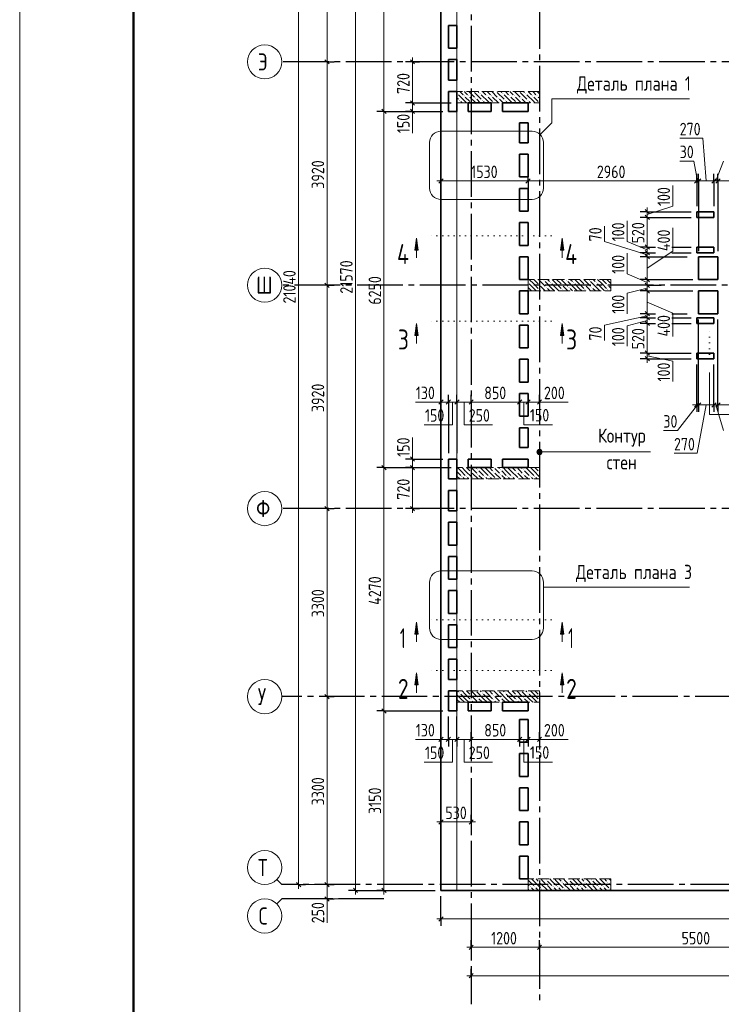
# Model space of a CAD drawing. Header units: millimetres. Extents: x 0 to 31317, y 0 to 42000.
# Tile 2 of 12: x 0 to 12314, y 15930 to 33210. Entities that reach past the tile are written whole.
import ezdxf

# ---------------------------------------------------------------- set-up
doc = ezdxf.new("R2010")
doc.units = ezdxf.units.MM
for name, pattern in [('______2', [270, 200, -70]), ('______5', [1100, 800, -100, 100, -100]), ('______9', [100, 0, -100])]:
    doc.linetypes.add(name, pattern=pattern)
for name, color, linetype, lineweight in [('Standard', 7, 'Continuous', 25), ('ЖБ Пилон', 180, 'Continuous', 25), ('Оси', 40, '______5', 18), ('Примечания', 7, 'Continuous', 25), ('Размерная выноска', 7, 'Continuous', 13), ('Сечения символ', 7, 'Continuous', 25)]:
    doc.layers.add(name, color=color, linetype=linetype, lineweight=lineweight)
doc.layers.add('ЖБ Перекрытие верхний уровень', color=7, linetype='Continuous', lineweight=25, true_color=0xe0e0ff)
doc.styles.add('GOST 2.304-81', font='txt')
doc.styles.add('ISOCPEUR', font='txt')

msp = doc.modelspace()

# ---------------------------------------------------------------- hatches: boundary and pattern name
at = {"layer": 'ЖБ Пилон', "linetype": 'Continuous', "lineweight": 18, "transparency": 33554687}
for points in [[(7674, 31913), (7681, 31920), (7687, 31913), (7681, 31907)], [(7714, 31793), (7721, 31800), (7727, 31793), (7721, 31787)], [(7794, 31873), (7801, 31880), (7807, 31873), (7801, 31867)], [(7874, 31873), (7881, 31880), (7887, 31873), (7881, 31867)], [(7964, 31950), (7961, 31947), (7958, 31950)], [(7994, 31833), (8001, 31840), (8007, 31833), (8001, 31827)], [(8074, 31913), (8081, 31920), (8087, 31913), (8081, 31907)], [(8114, 31793), (8121, 31800), (8127, 31793), (8121, 31787)], [(8194, 31873), (8201, 31880), (8207, 31873), (8201, 31867)], [(8274, 31873), (8281, 31880), (8287, 31873), (8281, 31867)], [(8364, 31950), (8361, 31947), (8358, 31950)], [(8394, 31833), (8401, 31840), (8407, 31833), (8401, 31827)], [(8474, 31913), (8481, 31920), (8487, 31913), (8481, 31907)], [(8514, 31793), (8521, 31800), (8527, 31793), (8521, 31787)], [(8594, 31873), (8601, 31880), (8607, 31873), (8601, 31867)], [(8674, 31873), (8681, 31880), (8687, 31873), (8681, 31867)], [(8764, 31950), (8761, 31947), (8758, 31950)], [(8794, 31833), (8801, 31840), (8807, 31833), (8801, 31827)], [(8874, 31913), (8881, 31920), (8887, 31913), (8881, 31907)], [(8914, 31793), (8921, 31800), (8927, 31793), (8921, 31787)], [(8994, 31873), (9001, 31880), (9007, 31873), (9001, 31867)], [(9074, 31873), (9081, 31880), (9087, 31873), (9081, 31867)], [(7914, 31753), (7921, 31760), (7927, 31753), (7924, 31750), (7918, 31750)], [(8314, 31753), (8321, 31760), (8327, 31753), (8324, 31750), (8318, 31750)], [(8714, 31753), (8721, 31760), (8727, 31753), (8724, 31750), (8718, 31750)], [(9114, 31753), (9121, 31760), (9124, 31757), (9124, 31750), (9118, 31750)], [(8924, 28597), (8927, 28593), (8924, 28590)], [(9114, 28553), (9121, 28560), (9127, 28553), (9121, 28547)], [(9194, 28633), (9201, 28640), (9207, 28633), (9201, 28627)], [(9234, 28513), (9241, 28520), (9247, 28513), (9241, 28507)], [(9314, 28593), (9321, 28600), (9327, 28593), (9321, 28587)], [(9514, 28553), (9521, 28560), (9527, 28553), (9521, 28547)], [(9594, 28633), (9601, 28640), (9607, 28633), (9601, 28627)], [(9634, 28513), (9641, 28520), (9647, 28513), (9641, 28507)], [(9714, 28593), (9721, 28600), (9727, 28593), (9721, 28587)], [(9914, 28553), (9921, 28560), (9927, 28553), (9921, 28547)], [(9994, 28633), (10001, 28640), (10007, 28633), (10001, 28627)], [(10034, 28513), (10041, 28520), (10047, 28513), (10041, 28507)], [(10114, 28593), (10121, 28600), (10127, 28593), (10121, 28587)], [(10314, 28553), (10321, 28560), (10327, 28553), (10321, 28547)], [(9114, 28473), (9121, 28480), (9127, 28473), (9121, 28467)], [(9514, 28473), (9521, 28480), (9527, 28473), (9521, 28467)], [(9914, 28473), (9921, 28480), (9927, 28473), (9921, 28467)], [(10314, 28473), (10321, 28480), (10327, 28473), (10321, 28467)], [(7914, 25273), (7921, 25280), (7927, 25273), (7921, 25267)], [(7924, 25350), (7921, 25347), (7918, 25350)], [(8034, 25313), (8041, 25320), (8047, 25313), (8041, 25307)], [(8034, 25233), (8041, 25240), (8047, 25233), (8041, 25227)], [(8314, 25273), (8321, 25280), (8327, 25273), (8321, 25267)], [(8324, 25350), (8321, 25347), (8318, 25350)], [(8434, 25313), (8441, 25320), (8447, 25313), (8441, 25307)], [(8434, 25233), (8441, 25240), (8447, 25233), (8441, 25227)], [(8714, 25273), (8721, 25280), (8727, 25273), (8721, 25267)], [(8724, 25350), (8721, 25347), (8718, 25350)], [(8834, 25313), (8841, 25320), (8847, 25313), (8841, 25307)], [(8834, 25233), (8841, 25240), (8847, 25233), (8841, 25227)], [(9114, 25273), (9121, 25280), (9124, 25277), (9124, 25270), (9121, 25267)], [(9124, 25350), (9121, 25347), (9118, 25350), (9124, 25350)], [(7754, 25193), (7761, 25200), (7767, 25193), (7761, 25187)], [(7834, 25193), (7841, 25200), (7847, 25193), (7841, 25187)], [(7954, 25153), (7961, 25160), (7967, 25153), (7964, 25150), (7958, 25150)], [(8154, 25193), (8161, 25200), (8167, 25193), (8161, 25187)], [(8234, 25193), (8241, 25200), (8247, 25193), (8241, 25187)], [(8354, 25153), (8361, 25160), (8367, 25153), (8364, 25150), (8358, 25150)], [(8554, 25193), (8561, 25200), (8567, 25193), (8561, 25187)], [(8634, 25193), (8641, 25200), (8647, 25193), (8641, 25187)], [(8754, 25153), (8761, 25160), (8767, 25153), (8764, 25150), (8758, 25150)], [(8954, 25193), (8961, 25200), (8967, 25193), (8961, 25187)], [(9034, 25193), (9041, 25200), (9047, 25193), (9041, 25187)], [(8004, 21430), (8001, 21427), (7998, 21430)], [(8404, 21430), (8401, 21427), (8398, 21430)], [(8804, 21430), (8801, 21427), (8798, 21430)], [(7714, 21393), (7721, 21400), (7727, 21393), (7721, 21387)], [(7914, 21353), (7921, 21360), (7927, 21353), (7921, 21347)], [(7914, 21273), (7921, 21280), (7927, 21273), (7921, 21267)], [(8034, 21313), (8041, 21320), (8047, 21313), (8041, 21307)], [(8114, 21393), (8121, 21400), (8127, 21393), (8121, 21387)], [(8314, 21353), (8321, 21360), (8327, 21353), (8321, 21347)], [(8314, 21273), (8321, 21280), (8327, 21273), (8321, 21267)], [(8434, 21313), (8441, 21320), (8447, 21313), (8441, 21307)], [(8514, 21393), (8521, 21400), (8527, 21393), (8521, 21387)], [(8714, 21353), (8721, 21360), (8727, 21353), (8721, 21347)], [(8714, 21273), (8721, 21280), (8727, 21273), (8721, 21267)], [(8834, 21313), (8841, 21320), (8847, 21313), (8841, 21307)], [(8914, 21393), (8921, 21400), (8927, 21393), (8921, 21387)], [(9114, 21353), (9121, 21360), (9124, 21357), (9124, 21350), (9121, 21347)], [(9114, 21273), (9121, 21280), (9124, 21277), (9124, 21270), (9121, 21267)], [(8034, 21233), (8041, 21240), (8047, 21233), (8044, 21230), (8038, 21230)], [(8434, 21233), (8441, 21240), (8447, 21233), (8444, 21230), (8438, 21230)], [(8834, 21233), (8841, 21240), (8847, 21233), (8844, 21230), (8838, 21230)], [(8954, 17993), (8961, 18000), (8967, 17993), (8961, 17987)], [(9034, 17993), (9041, 18000), (9047, 17993), (9041, 17987)], [(9114, 18073), (9121, 18080), (9127, 18073), (9121, 18067)], [(9234, 18113), (9241, 18120), (9247, 18113), (9241, 18107)], [(9234, 18033), (9241, 18040), (9247, 18033), (9241, 18027)], [(9354, 17993), (9361, 18000), (9367, 17993), (9361, 17987)], [(9434, 17993), (9441, 18000), (9447, 17993), (9441, 17987)], [(9514, 18073), (9521, 18080), (9527, 18073), (9521, 18067)], [(9634, 18113), (9641, 18120), (9647, 18113), (9641, 18107)], [(9634, 18033), (9641, 18040), (9647, 18033), (9641, 18027)], [(9754, 17993), (9761, 18000), (9767, 17993), (9761, 17987)], [(9834, 17993), (9841, 18000), (9847, 17993), (9841, 17987)], [(9914, 18073), (9921, 18080), (9927, 18073), (9921, 18067)], [(10034, 18113), (10041, 18120), (10047, 18113), (10041, 18107)], [(10034, 18033), (10041, 18040), (10047, 18033), (10041, 18027)], [(10154, 17993), (10161, 18000), (10167, 17993), (10161, 17987)], [(10234, 17993), (10241, 18000), (10247, 17993), (10241, 17987)], [(10314, 18073), (10321, 18080), (10327, 18073), (10321, 18067)], [(9154, 17953), (9161, 17960), (9167, 17953), (9161, 17947)], [(9554, 17953), (9561, 17960), (9567, 17953), (9561, 17947)], [(9954, 17953), (9961, 17960), (9967, 17953), (9961, 17947)], [(10354, 17953), (10361, 17960), (10367, 17953), (10361, 17947)]]:
    msp.add_hatch(color=7, dxfattribs=at).paths.add_polyline_path(points, flags=16)
at = {"layer": 'Примечания', "linetype": 'Continuous', "lineweight": 13, "transparency": 33554687}
for points in [[(9085, 25601), (9085, 25646), (9079, 25623)], [(9102, 25585), (9102, 25662), (9085, 25646)], [(9102, 25585), (9085, 25646), (9085, 25601)], [(9124, 25578), (9124, 25668), (9102, 25662)], [(9124, 25578), (9102, 25662), (9102, 25585)], [(9146, 25585), (9146, 25662), (9124, 25668)], [(9146, 25585), (9124, 25668), (9124, 25578)], [(9163, 25601), (9163, 25646), (9146, 25662)], [(9163, 25601), (9146, 25662), (9146, 25585)], [(9163, 25646), (9163, 25601), (9169, 25623)]]:
    msp.add_hatch(color=7, dxfattribs=at).paths.add_polyline_path(points)
at = {"layer": 'Сечения символ', "linetype": 'Continuous', "lineweight": 13, "transparency": 33554687}
for points in [[(6933, 29167), (6963, 29377), (6993, 29167)], [(9490, 29167), (9520, 29377), (9550, 29167)], [(6933, 27667), (6963, 27877), (6993, 27667)], [(9490, 27667), (9520, 27877), (9550, 27667)], [(6933, 22426), (6963, 22636), (6993, 22426)], [(9490, 22426), (9520, 22636), (9550, 22426)], [(6933, 21536), (6963, 21746), (6993, 21536)], [(9490, 21536), (9520, 21746), (9550, 21536)]]:
    msp.add_hatch(color=7, dxfattribs=at).paths.add_polyline_path(points, flags=16)

# ---------------------------------------------------------------- linework, layer by layer
at = {"layer": 'Standard', "color": 7, "linetype": 'Continuous', "lineweight": 13, "transparency": 33554687}
for p, q in [((6394, 36020), (6394, 31600)), ((5394, 35770), (5394, 32470)), ((6894, 32470), (6894, 32545)), ((5394, 32470), (5394, 28550)), ((6894, 31750), (6894, 31600)), ((6394, 31600), (6394, 25350)), ((6894, 31600), (6894, 31525)), ((11991, 31130), (11584, 31130)), ((12049, 30380), (11991, 31130)), ((11834, 30730), (11584, 30730)), ((11899, 30380), (11834, 30730)), ((12219, 30380), (12354, 30730)), ((7394, 30380), (7319, 30380)), ((8924, 30380), (7394, 30380)), ((11884, 30380), (8924, 30380)), ((11464, 29940), (11464, 30300)), ((11914, 30380), (11884, 30380)), ((12184, 30380), (11914, 30380)), ((12254, 30380), (12184, 30380)), ((14624, 30380), (12254, 30380)), ((11014, 29790), (11464, 29940)), ((11014, 29840), (11014, 29915)), ((11014, 29840), (11014, 29740)), ((10264, 29320), (10264, 29586)), ((10664, 29320), (10664, 29680)), ((11464, 29150), (11464, 29557)), ((11014, 29085), (10264, 29320)), ((11014, 29170), (10664, 29320)), ((10664, 28750), (10664, 29110)), ((11014, 28850), (11464, 29150)), ((11014, 29120), (11014, 29050)), ((11014, 28600), (10664, 28750)), ((5394, 28550), (5394, 24630)), ((11014, 28550), (11014, 28450)), ((11014, 28500), (10664, 28410)), ((10664, 28410), (10664, 28050)), ((11014, 28450), (11014, 28050)), ((11014, 28250), (11464, 28057)), ((11014, 28015), (10264, 27846)), ((11014, 28050), (11014, 27980)), ((11464, 28057), (11464, 27650)), ((10264, 27846), (10264, 27580)), ((11014, 27930), (10664, 27840)), ((10664, 27840), (10664, 27480)), ((11014, 27980), (11014, 27880)), ((11014, 27360), (11014, 27260)), ((11014, 27310), (11464, 27220)), ((11014, 27260), (11014, 27185)), ((11464, 27220), (11464, 26860)), ((7394, 26500), (7319, 26500)), ((7524, 26500), (7394, 26500)), ((7674, 26500), (7524, 26500)), ((7924, 26500), (7674, 26500)), ((8774, 26500), (7924, 26500)), ((9124, 26500), (9199, 26500)), ((11899, 26450), (11548, 26000)), ((11884, 26450), (11809, 26450)), ((11884, 26450), (11914, 26450)), ((12049, 26450), (11891, 25600)), ((11914, 26450), (12184, 26450)), ((12184, 26450), (12254, 26450)), ((12219, 26450), (12354, 26000)), ((11548, 26000), (11297, 26000)), ((6894, 25500), (6894, 25575)), ((11891, 25600), (11484, 25600)), ((6894, 25350), (6894, 25500)), ((6394, 25350), (6394, 21080)), ((5394, 24630), (5394, 21330)), ((6894, 24630), (6894, 24555)), ((5394, 21330), (5394, 18030)), ((6394, 21080), (6394, 17930)), ((7394, 20580), (7319, 20580)), ((7524, 20580), (7394, 20580)), ((7674, 20580), (7524, 20580)), ((7924, 20580), (7674, 20580)), ((8774, 20580), (7924, 20580)), ((9124, 20580), (9199, 20580)), ((7394, 19130), (7319, 19130)), ((7394, 19130), (7924, 19130)), ((7924, 19130), (7999, 19130)), ((4600, 18030), (4512, 18118)), ((4600, 18030), (5802, 18030)), ((4894, 18030), (4894, 17955)), ((5394, 18030), (5394, 17780)), ((5894, 17930), (5894, 17855)), ((6394, 17930), (6394, 17855)), ((4600, 17780), (4512, 17692)), ((4600, 17780), (5802, 17780)), ((5394, 17780), (5394, 17705)), ((7394, 17430), (7319, 17430)), ((7394, 17430), (22354, 17430)), ((7924, 16930), (7849, 16930)), ((7924, 16930), (9124, 16930)), ((9124, 16930), (14624, 16930)), ((7924, 16430), (7849, 16430)), ((7924, 16430), (26374, 16430))]:
    msp.add_line(p, q, dxfattribs=at)
at = {"layer": 'Standard', "color": 7, "linetype": 'Continuous', "lineweight": 25, "transparency": 33554687}
for p, q in [((5357, 32508), (5432, 32433)), ((6857, 32508), (6932, 32433)), ((6357, 31638), (6432, 31562)), ((6857, 31788), (6932, 31712)), ((6857, 31638), (6932, 31562)), ((7431, 30417), (7357, 30343)), ((8961, 30417), (8886, 30343)), ((11922, 30417), (11846, 30343)), ((11952, 30417), (11877, 30343)), ((12222, 30417), (12146, 30343)), ((12292, 30417), (12217, 30343)), ((10977, 29877), (11051, 29802)), ((10977, 29777), (11051, 29702)), ((10977, 29257), (11051, 29182)), ((10977, 29157), (11051, 29082)), ((10977, 29087), (11051, 29012)), ((10977, 28687), (11051, 28612)), ((5357, 28587), (5432, 28512)), ((10977, 28587), (11051, 28512)), ((10977, 28487), (11051, 28412)), ((10977, 28088), (11051, 28013)), ((10977, 28018), (11051, 27943)), ((10977, 27918), (11051, 27843)), ((10977, 27398), (11051, 27323)), ((10977, 27298), (11051, 27223)), ((7431, 26538), (7357, 26463)), ((7561, 26538), (7486, 26463)), ((7712, 26538), (7636, 26463)), ((7961, 26538), (7886, 26463)), ((8812, 26538), (8736, 26463)), ((8961, 26538), (8886, 26463)), ((9161, 26538), (9086, 26463)), ((11846, 26412), (11922, 26487)), ((11877, 26412), (11952, 26487)), ((12146, 26412), (12222, 26487)), ((12217, 26412), (12292, 26487)), ((6931, 25463), (6857, 25538)), ((6357, 25387), (6432, 25312)), ((6931, 25312), (6857, 25387)), ((5357, 24667), (5432, 24592)), ((6931, 24592), (6857, 24667)), ((5357, 21367), (5432, 21292)), ((6357, 21117), (6432, 21042)), ((7431, 20617), (7357, 20542)), ((7561, 20617), (7486, 20542)), ((7712, 20617), (7636, 20542)), ((7961, 20617), (7886, 20542)), ((8812, 20617), (8736, 20542)), ((8961, 20617), (8886, 20542)), ((9161, 20617), (9086, 20542)), ((7357, 19092), (7431, 19168)), ((7886, 19092), (7961, 19168)), ((4857, 18068), (4932, 17992)), ((5357, 18068), (5432, 17992)), ((5357, 17817), (5432, 17742)), ((5931, 17892), (5857, 17968)), ((6357, 17968), (6432, 17892)), ((7357, 17392), (7431, 17468)), ((7886, 16892), (7961, 16968)), ((9086, 16892), (9161, 16968)), ((7886, 16392), (7961, 16468))]:
    msp.add_line(p, q, dxfattribs=at)
at = {"layer": 'Standard', "color": 251, "linetype": 'Continuous', "lineweight": -3, "true_color": 0x656565, "transparency": 33554687}
for p, q in [((5394, 32470), (5269, 32470)), ((5394, 32470), (5519, 32470)), ((5394, 32470), (5394, 32470)), ((6894, 32470), (6769, 32470)), ((6894, 32470), (7019, 32470)), ((6894, 32470), (6894, 32470)), ((6894, 31750), (6769, 31750)), ((6894, 31750), (7019, 31750)), ((6894, 31750), (7574, 31750)), ((6394, 31600), (6269, 31600)), ((6394, 31600), (6519, 31600)), ((6394, 31600), (7424, 31600)), ((6894, 31600), (6769, 31600)), ((6894, 31600), (7019, 31600)), ((6894, 31600), (7424, 31600)), ((7394, 30380), (7394, 30505)), ((8924, 30380), (8924, 30505)), ((11884, 30380), (11884, 30505)), ((11914, 30380), (11914, 30505)), ((12184, 30380), (12184, 30505)), ((12254, 30380), (12254, 30505)), ((7394, 30380), (7394, 30255)), ((7394, 30380), (7394, 30161)), ((8924, 30380), (8924, 30255)), ((8924, 30380), (8924, 30380)), ((11884, 30380), (11884, 30255)), ((11884, 30380), (11884, 29940)), ((11914, 30380), (11914, 30255)), ((11914, 30380), (11914, 29150)), ((12184, 30380), (12184, 30255)), ((12184, 30380), (12184, 29940)), ((12254, 30380), (12254, 30255)), ((12254, 30380), (12254, 29150)), ((11014, 29840), (10889, 29840)), ((11014, 29740), (10889, 29740)), ((11014, 29840), (11139, 29840)), ((11014, 29740), (11139, 29740)), ((11014, 29220), (10889, 29220)), ((11014, 29220), (11139, 29220)), ((11014, 29120), (10889, 29120)), ((11014, 29050), (10889, 29050)), ((11014, 29120), (11139, 29120)), ((11014, 29050), (11139, 29050)), ((5394, 28550), (5269, 28550)), ((5394, 28550), (5519, 28550)), ((5394, 28550), (5394, 28550)), ((11014, 28650), (10889, 28650)), ((11014, 28550), (10889, 28550)), ((11014, 28650), (11139, 28650)), ((11014, 28550), (11139, 28550)), ((11014, 28450), (10889, 28450)), ((11014, 28450), (11139, 28450)), ((11014, 28050), (10889, 28050)), ((11014, 28050), (11139, 28050)), ((11014, 27980), (10889, 27980)), ((11014, 27880), (10889, 27880)), ((11014, 27980), (11139, 27980)), ((11014, 27880), (11139, 27880)), ((11014, 27360), (10889, 27360)), ((11014, 27360), (11139, 27360)), ((11014, 27260), (10889, 27260)), ((11014, 27260), (11139, 27260)), ((7394, 26500), (7394, 26625)), ((7524, 26500), (7524, 26625)), ((7674, 26500), (7674, 26625)), ((7924, 26500), (7924, 26625)), ((8774, 26500), (8774, 26625)), ((8924, 26500), (8924, 26625)), ((9124, 26500), (9124, 26625)), ((7394, 26500), (7394, 26375)), ((7394, 26500), (7394, 26500)), ((7524, 26500), (7524, 26375)), ((7674, 26500), (7674, 26375)), ((7924, 26500), (7924, 26375)), ((7924, 26500), (7924, 26500)), ((8774, 26500), (8774, 26375)), ((8774, 26500), (8774, 26500)), ((8924, 26500), (8924, 26375)), ((8924, 26500), (8924, 26500)), ((9124, 26500), (9124, 26375)), ((9124, 26500), (9124, 26500)), ((11884, 26450), (11884, 26575)), ((11884, 26450), (11884, 26325)), ((11914, 26450), (11914, 26575)), ((11914, 26450), (11914, 26325)), ((12184, 26450), (12184, 26575)), ((12184, 26450), (12184, 26325)), ((12254, 26450), (12254, 26575)), ((12254, 26450), (12254, 26325)), ((6894, 25500), (6769, 25500)), ((6894, 25500), (7019, 25500)), ((6894, 25500), (7424, 25500)), ((6394, 25350), (6269, 25350)), ((6394, 25350), (6519, 25350)), ((6394, 25350), (7574, 25350)), ((6894, 25350), (6769, 25350)), ((6894, 25350), (7019, 25350)), ((6894, 25350), (7574, 25350)), ((5394, 24630), (5269, 24630)), ((5394, 24630), (5519, 24630)), ((5394, 24630), (5394, 24630)), ((6894, 24630), (6769, 24630)), ((6894, 24630), (7019, 24630)), ((6894, 24630), (6894, 24630)), ((5394, 21330), (5269, 21330)), ((5394, 21330), (5519, 21330)), ((5394, 21330), (5394, 21330)), ((6394, 21080), (6269, 21080)), ((6394, 21080), (6519, 21080)), ((6394, 21080), (7424, 21080)), ((7394, 20580), (7394, 20705)), ((7394, 20580), (7394, 20455)), ((7394, 20580), (7394, 20580)), ((7524, 20580), (7524, 20705)), ((7524, 20580), (7524, 20455)), ((7674, 20580), (7674, 20705)), ((7674, 20580), (7674, 20455)), ((7924, 20580), (7924, 20705)), ((7924, 20580), (7924, 20455)), ((7924, 20580), (7924, 20580)), ((8774, 20580), (8774, 20705)), ((8774, 20580), (8774, 20455)), ((8774, 20580), (8774, 20580)), ((8924, 20580), (8924, 20705)), ((8924, 20580), (8924, 20455)), ((8924, 20580), (8924, 20580)), ((9124, 20580), (9124, 20705)), ((9124, 20580), (9124, 20455)), ((9124, 20580), (9124, 20580)), ((7394, 19130), (7394, 19255)), ((7924, 19130), (7924, 19255)), ((7394, 19130), (7394, 19005)), ((7394, 19130), (7394, 19130)), ((7924, 19130), (7924, 19005)), ((7924, 19130), (7924, 19130)), ((4894, 18030), (4769, 18030)), ((4894, 18030), (5019, 18030)), ((4894, 18030), (4894, 18030)), ((5394, 18030), (5269, 18030)), ((5394, 18030), (5519, 18030)), ((5394, 18030), (5394, 18030)), ((5894, 17930), (5769, 17930)), ((5894, 17930), (6019, 17930)), ((5894, 17930), (7294, 17930)), ((6394, 17930), (6269, 17930)), ((6394, 17930), (6519, 17930)), ((6394, 17930), (7294, 17930)), ((7394, 17430), (7394, 17830)), ((5394, 17780), (5269, 17780)), ((5394, 17780), (5519, 17780)), ((5394, 17780), (5394, 17780)), ((7394, 17430), (7394, 17555)), ((7394, 17430), (7394, 17305)), ((7924, 16930), (7924, 17055)), ((9124, 16930), (9124, 17055)), ((7924, 16930), (7924, 16805)), ((7924, 16930), (7924, 16930)), ((9124, 16930), (9124, 16805)), ((9124, 16930), (9124, 16930)), ((7924, 16430), (7924, 16555)), ((7924, 16430), (7924, 16305)), ((7924, 16430), (7924, 16430))]:
    msp.add_line(p, q, dxfattribs=at)
at = {"layer": 'Standard', "color": 7, "linetype": 'Continuous', "lineweight": 13, "transparency": 33554687}
for points in [[(29700, 42000), (0, 42000), (0, 0), (29700, 0), (29700, 42000)], [(5894, 17930), (5894, 28315), (5894, 28315), (5894, 39500)], [(4894, 39070), (4894, 28141), (4894, 28141), (4894, 18030)], [(7674, 17930), (25874, 17930), (25874, 39170), (7674, 39170), (7674, 17930)], [(6894, 32470), (6894, 31814), (6894, 31814), (6894, 31750)], [(11014, 29740), (11014, 29618), (11014, 29618), (11014, 29511), (11014, 29511), (11014, 29231), (11014, 29231), (11014, 29220)], [(11014, 29220), (11014, 29219), (11014, 29219), (11014, 29120)], [(11014, 29050), (11014, 29022), (11014, 29022), (11014, 28859), (11014, 28859), (11014, 28650)], [(11014, 28650), (11014, 28566), (11014, 28566), (11014, 28550)], [(11014, 27880), (11014, 27533), (11014, 27533), (11014, 27360)], [(8924, 26500), (8885, 26500), (8885, 26500), (8774, 26500)], [(9124, 26500), (9067, 26500), (9067, 26500), (8961, 26500), (8961, 26500), (8924, 26500)], [(12254, 26450), (12852, 26450), (12852, 26450), (14534, 26450)], [(6894, 24630), (6894, 24706), (6894, 24706), (6894, 25350)], [(8924, 20580), (8885, 20580), (8885, 20580), (8774, 20580)], [(9124, 20580), (9067, 20580), (9067, 20580), (8961, 20580), (8961, 20580), (8924, 20580)]]:
    msp.add_lwpolyline(points, dxfattribs=at)
msp.add_lwpolyline([(0, 0), (29700, 0), (29700, 42000), (0, 42000), (0, 0)], close=True, dxfattribs=at)
at = {"layer": 'Standard', "color": 7, "linetype": 'Continuous', "lineweight": 50, "transparency": 33554687}
msp.add_lwpolyline([(2000, 41500), (29200, 41500), (29200, 500), (2000, 500), (2000, 41500)], close=True, dxfattribs=at)
at = {"layer": 'Standard', "color": 7, "linetype": 'Continuous', "lineweight": 25, "transparency": 33554687}
msp.add_lwpolyline([(7394, 17930), (27024, 17930), (27024, 39500), (7394, 39500), (7394, 17930)], dxfattribs=at)
at = {"layer": 'Standard', "color": 251, "linetype": 'Continuous', "lineweight": -3, "true_color": 0x656565, "transparency": 33554687}
for points in [[(11014, 29840), (11317, 29840), (11317, 29840), (11361, 29840), (11361, 29840), (11401, 29840), (11401, 29840), (11402, 29840), (11402, 29840), (11413, 29840), (11413, 29840), (11419, 29840), (11419, 29840), (11425, 29840), (11425, 29840), (11435, 29840), (11435, 29840), (11447, 29840), (11447, 29840), (11447, 29840), (11447, 29840), (11447, 29840), (11447, 29840), (11784, 29840)], [(11014, 29740), (11124, 29740), (11124, 29740), (11232, 29740), (11232, 29740), (11332, 29740), (11332, 29740), (11335, 29740), (11335, 29740), (11362, 29740), (11362, 29740), (11376, 29740), (11376, 29740), (11393, 29740), (11393, 29740), (11417, 29740), (11417, 29740), (11447, 29740), (11447, 29740), (11447, 29740), (11447, 29740), (11447, 29740), (11447, 29740), (11784, 29740)], [(11014, 29220), (11098, 29220), (11098, 29220), (11156, 29220), (11156, 29220), (11162, 29220)], [(11447, 29220), (11447, 29220), (11447, 29220), (11447, 29220), (11447, 29220), (11447, 29220), (11784, 29220)], [(11014, 29120), (11047, 29120), (11047, 29120), (11114, 29120), (11114, 29120), (11162, 29120)], [(11014, 29050), (11084, 29050), (11084, 29050), (11168, 29050), (11168, 29050), (11294, 29050), (11294, 29050), (11447, 29050), (11447, 29050), (11447, 29050), (11447, 29050), (11714, 29050)], [(11447, 29120), (11447, 29120), (11447, 29120), (11447, 29120), (11447, 29120), (11447, 29120), (11784, 29120)], [(11014, 28650), (11038, 28650), (11038, 28650), (11222, 28650), (11222, 28650), (11447, 28650), (11447, 28650), (11447, 28650), (11447, 28650), (11814, 28650)], [(11014, 28550), (11204, 28550), (11204, 28550), (11260, 28550)], [(11014, 28450), (11186, 28450), (11186, 28450), (11447, 28450), (11447, 28450), (11447, 28450), (11447, 28450), (11814, 28450)], [(11014, 28050), (11115, 28050), (11115, 28050), (11162, 28050)], [(11447, 28050), (11447, 28050), (11447, 28050), (11447, 28050), (11714, 28050)], [(11014, 27980), (11102, 27980), (11102, 27980), (11162, 27980)], [(11014, 27880), (11084, 27880), (11084, 27880), (11162, 27880)], [(11447, 27980), (11447, 27980), (11447, 27980), (11447, 27980), (11784, 27980)], [(11447, 27880), (11447, 27880), (11447, 27880), (11447, 27880), (11784, 27880)], [(11914, 26450), (11914, 26580), (11914, 26580), (11914, 27950)], [(12254, 26450), (12254, 26875), (12254, 26875), (12254, 27950)], [(11014, 27360), (11447, 27360), (11447, 27360), (11784, 27360)], [(11014, 27260), (11447, 27260), (11447, 27260), (11784, 27260)], [(11884, 26450), (11884, 26554), (11884, 26554), (11884, 27160)], [(12184, 26450), (12184, 26814), (12184, 26814), (12184, 27160)], [(7524, 26500), (7524, 26206), (7524, 26206), (7524, 25600)], [(7674, 26500), (7674, 26234), (7674, 26234), (7674, 25600)], [(7524, 20580), (7524, 20597), (7524, 20597), (7524, 20980)], [(7674, 20580), (7674, 20597), (7674, 20597), (7674, 20980)]]:
    msp.add_lwpolyline(points, dxfattribs=at)
at = {"layer": 'ЖБ Перекрытие верхний уровень', "color": 7, "linetype": 'Continuous', "lineweight": 35, "transparency": 33554687}
for p, q in [((7394, 39500), (7394, 17930)), ((7524, 32710), (7524, 33110)), ((7524, 33110), (7674, 33110)), ((7674, 33110), (7674, 32710)), ((7674, 32710), (7524, 32710)), ((7524, 32150), (7524, 32510)), ((7524, 32510), (7674, 32510)), ((7674, 32510), (7674, 32150)), ((7674, 32150), (7524, 32150)), ((7524, 31600), (7524, 31950)), ((7524, 31950), (7674, 31950)), ((7674, 31950), (7674, 31600)), ((7874, 31600), (7874, 31750)), ((7874, 31750), (8274, 31750)), ((8274, 31750), (8274, 31600)), ((8474, 31750), (8924, 31750)), ((8474, 31600), (8474, 31750)), ((8924, 31750), (8924, 31600)), ((7674, 31600), (7524, 31600)), ((8274, 31600), (7874, 31600)), ((8924, 31600), (8474, 31600)), ((8774, 31050), (8774, 31400)), ((8774, 31400), (8924, 31400)), ((8924, 31400), (8924, 31050)), ((8924, 31050), (8774, 31050)), ((8774, 30450), (8774, 30850)), ((8774, 30850), (8924, 30850)), ((8924, 30850), (8924, 30450)), ((8924, 30450), (8774, 30450)), ((8774, 30250), (8924, 30250)), ((8774, 29850), (8774, 30250)), ((8924, 30250), (8924, 29850)), ((8924, 29850), (8774, 29850)), ((12184, 29840), (11884, 29840)), ((11884, 29840), (11884, 29740)), ((11884, 29740), (12184, 29740)), ((12184, 29740), (12184, 29840)), ((8774, 29250), (8774, 29650)), ((8774, 29650), (8924, 29650)), ((8924, 29650), (8924, 29250)), ((8924, 29250), (8774, 29250)), ((12184, 29220), (11884, 29220)), ((11884, 29220), (11884, 29120)), ((12184, 29120), (12184, 29220)), ((8774, 28650), (8774, 29050)), ((8774, 29050), (8924, 29050)), ((8924, 29050), (8924, 28650)), ((11884, 29120), (12184, 29120)), ((12254, 29050), (11914, 29050)), ((11914, 29050), (11914, 28650)), ((12254, 28650), (12254, 29050)), ((8924, 28650), (8774, 28650)), ((11914, 28650), (12254, 28650)), ((8774, 28050), (8774, 28450)), ((8774, 28450), (8924, 28450)), ((8924, 28450), (8924, 28050)), ((12254, 28450), (11914, 28450)), ((11914, 28450), (11914, 28050)), ((12254, 28050), (12254, 28450)), ((8924, 28050), (8774, 28050)), ((11914, 28050), (12254, 28050)), ((8774, 27450), (8774, 27850)), ((8774, 27850), (8924, 27850)), ((8924, 27850), (8924, 27450)), ((12184, 27980), (11884, 27980)), ((11884, 27980), (11884, 27880)), ((11884, 27880), (12184, 27880)), ((12184, 27880), (12184, 27980)), ((8924, 27450), (8774, 27450)), ((12184, 27360), (11884, 27360)), ((11884, 27360), (11884, 27260)), ((12184, 27260), (12184, 27360)), ((8774, 26850), (8774, 27250)), ((8774, 27250), (8924, 27250)), ((8924, 27250), (8924, 26850)), ((11884, 27260), (12184, 27260)), ((8924, 26850), (8774, 26850)), ((8774, 26250), (8774, 26650)), ((8774, 26650), (8924, 26650)), ((8924, 26650), (8924, 26250)), ((8924, 26250), (8774, 26250)), ((8774, 26050), (8924, 26050)), ((8774, 25700), (8774, 26050)), ((8924, 26050), (8924, 25700)), ((8924, 25700), (8774, 25700)), ((7524, 25150), (7524, 25500)), ((7524, 25500), (7674, 25500)), ((7674, 25500), (7674, 25150)), ((7874, 25350), (7874, 25500)), ((7874, 25500), (8274, 25500)), ((8274, 25500), (8274, 25350)), ((8474, 25500), (8924, 25500)), ((8474, 25350), (8474, 25500)), ((8924, 25500), (8924, 25350)), ((8274, 25350), (7874, 25350)), ((8924, 25350), (8474, 25350)), ((7674, 25150), (7524, 25150)), ((7524, 24590), (7524, 24950)), ((7524, 24950), (7674, 24950)), ((7674, 24950), (7674, 24590)), ((7674, 24590), (7524, 24590)), ((7524, 23990), (7524, 24390)), ((7524, 24390), (7674, 24390)), ((7674, 24390), (7674, 23990)), ((7674, 23990), (7524, 23990)), ((7524, 23390), (7524, 23790)), ((7524, 23790), (7674, 23790)), ((7674, 23790), (7674, 23390)), ((7674, 23390), (7524, 23390)), ((7524, 22790), (7524, 23190)), ((7524, 23190), (7674, 23190)), ((7674, 23190), (7674, 22790)), ((7674, 22790), (7524, 22790)), ((7524, 22190), (7524, 22590)), ((7524, 22590), (7674, 22590)), ((7674, 22590), (7674, 22190)), ((7674, 22190), (7524, 22190)), ((7524, 21990), (7674, 21990)), ((7524, 21630), (7524, 21990)), ((7674, 21990), (7674, 21630)), ((7674, 21630), (7524, 21630)), ((7524, 21430), (7674, 21430)), ((7524, 21080), (7524, 21430)), ((7674, 21430), (7674, 21080)), ((7874, 21080), (7874, 21230)), ((7874, 21230), (8274, 21230)), ((8274, 21230), (8274, 21080)), ((8474, 21080), (8474, 21230)), ((8474, 21230), (8924, 21230)), ((8924, 21230), (8924, 21080)), ((7674, 21080), (7524, 21080)), ((8274, 21080), (7874, 21080)), ((8924, 21080), (8474, 21080)), ((8774, 20530), (8774, 20930)), ((8774, 20930), (8924, 20930)), ((8924, 20930), (8924, 20530)), ((8924, 20530), (8774, 20530)), ((8774, 19930), (8774, 20330)), ((8774, 20330), (8924, 20330)), ((8924, 20330), (8924, 19930)), ((8924, 19930), (8774, 19930)), ((8774, 19330), (8774, 19730)), ((8774, 19730), (8924, 19730)), ((8924, 19730), (8924, 19330)), ((8924, 19330), (8774, 19330)), ((8774, 18730), (8774, 19130)), ((8774, 19130), (8924, 19130)), ((8924, 19130), (8924, 18730)), ((8924, 18730), (8774, 18730)), ((8774, 18530), (8924, 18530)), ((8774, 18130), (8774, 18530)), ((8924, 18530), (8924, 18130)), ((8924, 18130), (8774, 18130)), ((7394, 17930), (22024, 17930))]:
    msp.add_line(p, q, dxfattribs=at)
at = {"layer": 'ЖБ Пилон', "color": 253, "linetype": '______2', "lineweight": 13, "true_color": 0xa0a0a0, "transparency": 33554687}
for p, q in [((9124, 31950), (7674, 31950)), ((7674, 31950), (7674, 31750)), ((9124, 31750), (9124, 31950)), ((7674, 31750), (9124, 31750)), ((10374, 28650), (8924, 28650)), ((8924, 28650), (8924, 28450)), ((10374, 28450), (10374, 28650)), ((8924, 28450), (10374, 28450)), ((9124, 25350), (7674, 25350)), ((7674, 25350), (7674, 25150)), ((9124, 25150), (9124, 25350)), ((7674, 25150), (9124, 25150)), ((9124, 21430), (7674, 21430)), ((7674, 21430), (7674, 21230)), ((9124, 21230), (9124, 21430)), ((7674, 21230), (9124, 21230)), ((10374, 18130), (8924, 18130)), ((8924, 18130), (8924, 17930)), ((10374, 17930), (10374, 18130)), ((8924, 17930), (10374, 17930))]:
    msp.add_line(p, q, dxfattribs=at)
at = {"layer": 'ЖБ Пилон', "color": 9, "linetype": 'Continuous', "lineweight": 18, "true_color": 0xc7c7c7, "transparency": 33554687}
for p, q in [((7674, 31840), (7701, 31813)), ((7821, 31773), (7701, 31893)), ((7724, 31950), (7781, 31893)), ((7821, 31933), (7804, 31950)), ((7861, 31893), (7821, 31933)), ((7821, 31853), (7901, 31773)), ((7884, 31950), (7981, 31853)), ((7901, 31853), (8004, 31750)), ((7981, 31933), (8101, 31813)), ((8084, 31750), (8021, 31813)), ((8044, 31950), (8061, 31933)), ((8221, 31773), (8101, 31893)), ((8124, 31950), (8181, 31893)), ((8221, 31933), (8204, 31950)), ((8261, 31893), (8221, 31933)), ((8221, 31853), (8301, 31773)), ((8284, 31950), (8381, 31853)), ((8301, 31853), (8404, 31750)), ((8381, 31933), (8501, 31813)), ((8484, 31750), (8421, 31813)), ((8444, 31950), (8461, 31933)), ((8621, 31773), (8501, 31893)), ((8524, 31950), (8581, 31893)), ((8621, 31933), (8604, 31950)), ((8661, 31893), (8621, 31933)), ((8621, 31853), (8701, 31773)), ((8684, 31950), (8781, 31853)), ((8701, 31853), (8804, 31750)), ((8781, 31933), (8901, 31813)), ((8884, 31750), (8821, 31813)), ((8844, 31950), (8861, 31933)), ((9021, 31773), (8901, 31893)), ((8924, 31950), (8981, 31893)), ((9021, 31933), (9004, 31950)), ((9061, 31893), (9021, 31933)), ((9021, 31853), (9101, 31773)), ((9084, 31950), (9124, 31910)), ((9101, 31853), (9124, 31830)), ((7684, 31750), (7674, 31760)), ((7741, 31773), (7764, 31750)), ((7821, 31773), (7844, 31750)), ((8141, 31773), (8164, 31750)), ((8221, 31773), (8244, 31750)), ((8541, 31773), (8564, 31750)), ((8621, 31773), (8644, 31750)), ((8941, 31773), (8964, 31750)), ((9021, 31773), (9044, 31750)), ((8941, 28573), (9021, 28493)), ((9021, 28573), (8944, 28650)), ((9021, 28573), (9101, 28493)), ((9024, 28650), (9101, 28573)), ((9104, 28650), (9221, 28533)), ((9181, 28493), (9141, 28533)), ((9341, 28493), (9221, 28613)), ((9264, 28650), (9301, 28613)), ((9341, 28573), (9421, 28493)), ((9421, 28573), (9344, 28650)), ((9421, 28573), (9501, 28493)), ((9424, 28650), (9501, 28573)), ((9504, 28650), (9621, 28533)), ((9581, 28493), (9541, 28533)), ((9741, 28493), (9621, 28613)), ((9664, 28650), (9701, 28613)), ((9741, 28573), (9821, 28493)), ((9821, 28573), (9744, 28650)), ((9821, 28573), (9901, 28493)), ((9824, 28650), (9901, 28573)), ((9904, 28650), (10021, 28533)), ((9981, 28493), (9941, 28533)), ((10141, 28493), (10021, 28613)), ((10064, 28650), (10101, 28613)), ((10141, 28573), (10221, 28493)), ((10221, 28573), (10144, 28650)), ((10221, 28573), (10301, 28493)), ((10224, 28650), (10301, 28573)), ((10304, 28650), (10374, 28580)), ((10374, 28500), (10341, 28533)), ((8941, 28493), (8924, 28510)), ((8941, 28493), (8984, 28450)), ((9021, 28493), (9064, 28450)), ((9141, 28453), (9144, 28450)), ((9221, 28453), (9181, 28493)), ((9261, 28493), (9304, 28450)), ((9341, 28493), (9384, 28450)), ((9421, 28493), (9464, 28450)), ((9541, 28453), (9544, 28450)), ((9621, 28453), (9581, 28493)), ((9661, 28493), (9704, 28450)), ((9741, 28493), (9784, 28450)), ((9821, 28493), (9864, 28450)), ((9941, 28453), (9944, 28450)), ((10021, 28453), (9981, 28493)), ((10061, 28493), (10104, 28450)), ((10141, 28493), (10184, 28450)), ((10221, 28493), (10264, 28450)), ((10341, 28453), (10344, 28450)), ((7674, 25280), (7741, 25213)), ((7741, 25293), (7684, 25350)), ((7741, 25293), (7821, 25213)), ((7764, 25350), (7821, 25293)), ((7821, 25293), (7941, 25173)), ((7844, 25350), (7901, 25293)), ((7981, 25293), (7941, 25333)), ((7941, 25253), (8044, 25150)), ((8021, 25253), (7981, 25293)), ((8004, 25350), (8021, 25333)), ((8061, 25293), (8141, 25213)), ((8141, 25293), (8084, 25350)), ((8141, 25293), (8221, 25213)), ((8164, 25350), (8221, 25293)), ((8221, 25293), (8341, 25173)), ((8244, 25350), (8301, 25293)), ((8381, 25293), (8341, 25333)), ((8341, 25253), (8444, 25150)), ((8421, 25253), (8381, 25293)), ((8404, 25350), (8421, 25333)), ((8461, 25293), (8541, 25213)), ((8541, 25293), (8484, 25350)), ((8541, 25293), (8621, 25213)), ((8564, 25350), (8621, 25293)), ((8621, 25293), (8741, 25173)), ((8644, 25350), (8701, 25293)), ((8781, 25293), (8741, 25333)), ((8741, 25253), (8844, 25150)), ((8821, 25253), (8781, 25293)), ((8804, 25350), (8821, 25333)), ((8861, 25293), (8941, 25213)), ((8941, 25293), (8884, 25350)), ((8941, 25293), (9021, 25213)), ((8964, 25350), (9021, 25293)), ((9021, 25293), (9124, 25190)), ((9044, 25350), (9101, 25293)), ((7674, 25200), (7724, 25150)), ((7804, 25150), (7781, 25173)), ((7861, 25173), (7884, 25150)), ((8061, 25213), (8124, 25150)), ((8204, 25150), (8181, 25173)), ((8261, 25173), (8284, 25150)), ((8461, 25213), (8524, 25150)), ((8604, 25150), (8581, 25173)), ((8661, 25173), (8684, 25150)), ((8861, 25213), (8924, 25150)), ((9004, 25150), (8981, 25173)), ((9061, 25173), (9084, 25150)), ((7684, 21430), (7701, 21413)), ((7821, 21373), (7764, 21430)), ((7844, 21430), (7901, 21373)), ((7924, 21430), (8021, 21333)), ((8084, 21430), (8101, 21413)), ((8221, 21373), (8164, 21430)), ((8244, 21430), (8301, 21373)), ((8324, 21430), (8421, 21333)), ((8484, 21430), (8501, 21413)), ((8621, 21373), (8564, 21430)), ((8644, 21430), (8701, 21373)), ((8724, 21430), (8821, 21333)), ((8884, 21430), (8901, 21413)), ((9021, 21373), (8964, 21430)), ((9044, 21430), (9101, 21373)), ((7741, 21293), (7674, 21360)), ((7674, 21280), (7724, 21230)), ((7741, 21373), (7821, 21293)), ((7741, 21293), (7804, 21230)), ((7821, 21373), (7901, 21293)), ((7821, 21293), (7884, 21230)), ((7981, 21293), (7941, 21333)), ((8021, 21253), (7981, 21293)), ((8141, 21293), (8021, 21413)), ((8061, 21293), (8124, 21230)), ((8141, 21373), (8221, 21293)), ((8141, 21293), (8204, 21230)), ((8221, 21373), (8301, 21293)), ((8221, 21293), (8284, 21230)), ((8381, 21293), (8341, 21333)), ((8421, 21253), (8381, 21293)), ((8541, 21293), (8421, 21413)), ((8461, 21293), (8524, 21230)), ((8541, 21373), (8621, 21293)), ((8541, 21293), (8604, 21230)), ((8621, 21373), (8701, 21293)), ((8621, 21293), (8684, 21230)), ((8781, 21293), (8741, 21333)), ((8821, 21253), (8781, 21293)), ((8941, 21293), (8821, 21413)), ((8861, 21293), (8924, 21230)), ((8941, 21373), (9021, 21293)), ((8941, 21293), (9004, 21230)), ((9021, 21373), (9101, 21293)), ((9021, 21293), (9084, 21230)), ((7941, 21253), (7964, 21230)), ((8341, 21253), (8364, 21230)), ((8741, 21253), (8764, 21230)), ((8941, 18093), (8924, 18110)), ((8924, 18030), (8941, 18013)), ((8941, 18093), (9021, 18013)), ((9021, 17933), (8981, 17973)), ((8984, 18130), (9021, 18093)), ((9021, 18093), (9141, 17973)), ((9061, 17973), (9104, 17930)), ((9064, 18130), (9101, 18093)), ((9141, 18053), (9261, 17933)), ((9181, 18093), (9144, 18130)), ((9221, 18053), (9181, 18093)), ((9261, 18093), (9341, 18013)), ((9261, 18013), (9344, 17930)), ((9341, 18093), (9304, 18130)), ((9341, 18093), (9421, 18013)), ((9421, 17933), (9381, 17973)), ((9384, 18130), (9421, 18093)), ((9421, 18093), (9541, 17973)), ((9461, 17973), (9504, 17930)), ((9464, 18130), (9501, 18093)), ((9541, 18053), (9661, 17933)), ((9581, 18093), (9544, 18130)), ((9621, 18053), (9581, 18093)), ((9661, 18093), (9741, 18013)), ((9661, 18013), (9744, 17930)), ((9741, 18093), (9704, 18130)), ((9741, 18093), (9821, 18013)), ((9821, 17933), (9781, 17973)), ((9784, 18130), (9821, 18093)), ((9821, 18093), (9941, 17973)), ((9861, 17973), (9904, 17930)), ((9864, 18130), (9901, 18093)), ((9941, 18053), (10061, 17933)), ((9981, 18093), (9944, 18130)), ((10021, 18053), (9981, 18093)), ((10061, 18093), (10141, 18013)), ((10061, 18013), (10144, 17930)), ((10141, 18093), (10104, 18130)), ((10141, 18093), (10221, 18013)), ((10221, 17933), (10181, 17973)), ((10184, 18130), (10221, 18093)), ((10221, 18093), (10341, 17973)), ((10261, 17973), (10304, 17930)), ((10264, 18130), (10301, 18093)), ((10341, 18053), (10374, 18020)), ((10374, 18100), (10344, 18130)), ((8924, 17950), (8944, 17930)), ((9024, 17930), (9021, 17933)), ((9181, 17933), (9184, 17930)), ((9424, 17930), (9421, 17933)), ((9581, 17933), (9584, 17930)), ((9824, 17930), (9821, 17933)), ((9981, 17933), (9984, 17930)), ((10224, 17930), (10221, 17933))]:
    msp.add_line(p, q, dxfattribs=at)
at = {"layer": 'Оси', "color": 8, "linetype": '______5', "lineweight": -3, "transparency": 33554687}
for p, q in [((9124, 40100), (9124, 15930)), ((7924, 39700), (7924, 15930)), ((27424, 32470), (4600, 32470)), ((26524, 28550), (4600, 28550)), ((27424, 24630), (4600, 24630)), ((22554, 21330), (4600, 21330)), ((23574, 18030), (4600, 18030)), ((6394, 17780), (4600, 17780))]:
    msp.add_line(p, q, dxfattribs=at)
at = {"layer": 'Оси', "color": 7, "linetype": 'Continuous', "lineweight": 13, "transparency": 33554687}
for centre in [(4300, 32470), (4300, 28550), (4300, 24630), (4300, 21330), (4300, 18330), (4300, 17480)]:
    msp.add_circle(centre, 300, dxfattribs=at)
at = {"layer": 'Примечания', "color": 7, "linetype": 'Continuous', "lineweight": 13, "transparency": 33554687}
for p, q in [((9340, 31400), (9340, 31821)), ((9340, 31821), (11754, 31821)), ((9135, 31195), (9340, 31400)), ((7394, 31254), (8994, 31254)), ((7194, 30254), (7194, 31054)), ((9194, 31054), (9194, 30254)), ((8994, 30054), (7394, 30054)), ((9079, 25623), (9079, 25623)), ((9124, 25668), (9124, 25668)), ((11070, 25623), (9124, 25623)), ((9124, 25578), (9124, 25578)), ((9169, 25623), (9169, 25623)), ((8994, 23535), (7394, 23535)), ((7194, 23335), (7194, 22535)), ((9194, 22535), (9194, 23335)), ((9194, 23249), (11754, 23249)), ((7394, 22335), (8994, 22335))]:
    msp.add_line(p, q, dxfattribs=at)
msp.add_circle((9124, 25623), 45, dxfattribs=at)
for centre, start, end in [((7394, 31054), 90, 180), ((8994, 31054), 0, 90), ((7394, 30254), 180, 270), ((8994, 30254), 270, 0), ((7394, 23335), 90, 180), ((8994, 23335), 0, 90), ((7394, 22535), 180, 270), ((8994, 22535), 270, 0)]:
    msp.add_arc(centre, 200, start, end, dxfattribs=at)
at = {"layer": 'Размерная выноска', "color": 7, "linetype": 'Continuous', "lineweight": 13, "transparency": 33554687}
for p, q in [((6894, 31600), (6894, 31220)), ((6894, 31600), (6894, 31220)), ((7394, 26500), (6944, 26500)), ((9124, 26500), (9624, 26500)), ((6894, 25500), (6894, 25880)), ((6894, 25500), (6894, 25880)), ((7394, 20580), (6944, 20580)), ((9124, 20580), (9624, 20580)), ((5394, 17780), (5394, 17360))]:
    msp.add_line(p, q, dxfattribs=at)
for points in [[(7599, 26500), (7599, 26100), (7099, 26100)], [(7799, 26500), (7799, 26100), (8299, 26100)], [(8849, 26500), (8849, 26100), (9349, 26100)], [(7599, 20580), (7599, 20180), (7099, 20180)], [(7799, 20580), (7799, 20180), (8299, 20180)], [(8849, 20580), (8849, 20180), (9349, 20180)]]:
    msp.add_lwpolyline(points, dxfattribs=at)
at = {"layer": 'Сечения символ', "color": 7, "linetype": 'Continuous', "lineweight": 13, "transparency": 33554687}
for p, q in [((6933, 29167), (6963, 29377)), ((6963, 29377), (6963, 29029)), ((6963, 29377), (6963, 29377)), ((6963, 29377), (6963, 29377)), ((6963, 29377), (6963, 29377)), ((6963, 29377), (6993, 29167)), ((9490, 29167), (9520, 29377)), ((9520, 29377), (9520, 29029)), ((9520, 29377), (9520, 29377)), ((9520, 29377), (9520, 29377)), ((9520, 29377), (9520, 29377)), ((9520, 29377), (9550, 29167)), ((6993, 29167), (6933, 29167)), ((6963, 29167), (6963, 29152)), ((9550, 29167), (9490, 29167)), ((9520, 29167), (9520, 29152)), ((6933, 27667), (6963, 27877)), ((6963, 27877), (6963, 27529)), ((6963, 27877), (6963, 27877)), ((6963, 27877), (6963, 27877)), ((6963, 27877), (6963, 27877)), ((6963, 27877), (6993, 27667)), ((9490, 27667), (9520, 27877)), ((9520, 27877), (9520, 27529)), ((9520, 27877), (9520, 27877)), ((9520, 27877), (9520, 27877)), ((9520, 27877), (9520, 27877)), ((9520, 27877), (9550, 27667)), ((6993, 27667), (6933, 27667)), ((6963, 27667), (6963, 27652)), ((9550, 27667), (9490, 27667)), ((9520, 27667), (9520, 27652)), ((6933, 22426), (6963, 22636)), ((6963, 22636), (6963, 22289)), ((6963, 22636), (6963, 22636)), ((6963, 22636), (6963, 22636)), ((6963, 22636), (6963, 22636)), ((6963, 22636), (6993, 22426)), ((9490, 22426), (9520, 22636)), ((9520, 22636), (9520, 22289)), ((9520, 22636), (9520, 22636)), ((9520, 22636), (9520, 22636)), ((9520, 22636), (9520, 22636)), ((9520, 22636), (9550, 22426)), ((6993, 22426), (6933, 22426)), ((6963, 22426), (6963, 22411)), ((9550, 22426), (9490, 22426)), ((9520, 22426), (9520, 22411)), ((6933, 21536), (6963, 21746)), ((6963, 21746), (6963, 21399)), ((6963, 21746), (6963, 21746)), ((6963, 21746), (6963, 21746)), ((6963, 21746), (6963, 21746)), ((6963, 21746), (6993, 21536)), ((9490, 21536), (9520, 21746)), ((9520, 21746), (9520, 21399)), ((9520, 21746), (9520, 21746)), ((9520, 21746), (9520, 21746)), ((9520, 21746), (9520, 21746)), ((9520, 21746), (9550, 21536)), ((6993, 21536), (6933, 21536)), ((6963, 21536), (6963, 21521)), ((9550, 21536), (9490, 21536)), ((9520, 21536), (9520, 21521))]:
    msp.add_line(p, q, dxfattribs=at)
at = {"layer": 'Сечения символ', "color": 7, "linetype": '______9', "lineweight": 13, "transparency": 33554687}
for p, q in [((9326, 29418), (7186, 29418)), ((9326, 27918), (7186, 27918)), ((12109, 27336), (12109, 27764)), ((9326, 22678), (7186, 22678)), ((9326, 21788), (7186, 21788))]:
    msp.add_line(p, q, dxfattribs=at)
at = {"layer": 'Сечения символ', "color": 7, "linetype": 'Continuous', "lineweight": 13, "transparency": 33554687}
msp.add_lwpolyline([(12109, 27021), (12109, 26283), (12565, 26283)], dxfattribs=at)

# ---------------------------------------------------------------- texts
at = {"layer": 'Standard', "color": 7, "linetype": 'Continuous', "lineweight": 25, "transparency": 33554687, "char_height": 220, "attachment_point": 7, "rotation": 90, "style": 'GOST 2.304-81'}
for s, insert, width in [('720', (6844, 31907), 531.97), ('150', (6844, 31218), 469.5), ('3920', (5344, 30244), 657.05), ('100', (11414, 29940), 485.08), ('100', (10614, 29320), 485.09), ('520', (10964, 29284), 516.4), ('70', (10214, 29320), 391.31), ('400', (11414, 29150), 531.96), ('21570', (5844, 28402), 750.81), ('100', (10614, 28750), 485.09), ('21040', (4844, 28229), 766.39), ('6250', (6344, 28209), 657.06), ('100', (10614, 28050), 485.09), ('400', (11414, 27650), 531.97), ('70', (10214, 27580), 391.32), ('100', (10614, 27480), 485.09), ('520', (10964, 27425), 516.4), ('100', (11414, 26860), 485.09), ('3920', (5344, 26324), 657.06), ('150', (6844, 25538), 469.51), ('720', (6844, 24787), 531.97), ('4270', (6344, 22941), 672.62), ('3300', (5344, 22722), 641.47), ('3300', (5344, 19422), 641.47), ('3150', (6344, 19270), 594.59), ('250', (5344, 17352), 516.4)]:
    msp.add_mtext(s, dxfattribs=dict(at, insert=insert, width=width))
at = {"layer": 'Standard', "color": 7, "linetype": 'Continuous', "lineweight": 25, "transparency": 33554687, "char_height": 220, "attachment_point": 7, "style": 'GOST 2.304-81'}
for s, insert, width in [('270', (11584, 31180), 531.97), ('30', (11584, 30780), 375.74), ('1530', (7924, 30430), 594.59), ('2960', (10130, 30430), 672.62), ('130', (6952, 26550), 469.51), ('850', (8154, 26550), 516.4), ('200', (9202, 26550), 531.97), ('150', (7113, 26155), 469.51), ('250', (7881, 26155), 516.4), ('150', (8955, 26159), 469.51), ('30', (11297, 26050), 375.73), ('270', (11484, 25650), 531.97), ('130', (6952, 20630), 469.51), ('850', (8154, 20630), 516.4), ('200', (9202, 20630), 531.97), ('150', (7113, 20235), 469.51), ('250', (7881, 20235), 516.4), ('150', (8955, 20239), 469.51), ('530', (7471, 19180), 500.82), ('1200', (8274, 16980), 625.73), ('5500', (11616, 16980), 641.48)]:
    msp.add_mtext(s, dxfattribs=dict(at, insert=insert, width=width))
at = {"layer": 'Оси', "color": 7, "linetype": 'Continuous', "lineweight": 25, "transparency": 33554687, "char_height": 300, "attachment_point": 7, "style": 'ISOCPEUR'}
for s, insert, width in [('\\W0.80;Э', (4180, 32320), 359.83), ('\\W0.83;Ш', (4150, 28400), 425), ('\\W0.83;Ф', (4150, 24480), 425), ('\\W0.80;У', (4180, 21180), 359.83), ('\\W0.80;Т', (4180, 18180), 359.83), ('\\W0.78;С', (4195, 17330), 326.41)]:
    msp.add_mtext(s, dxfattribs=dict(at, insert=insert, width=width))
at = {"layer": 'Примечания', "color": 7, "linetype": 'Continuous', "lineweight": 25, "transparency": 33554687, "char_height": 250, "attachment_point": 7, "style": 'GOST 2.304-81'}
for s, insert, width in [('Деталь\\~плана\\~1', (9779, 31913), 2096.87), ('Контур', (10151, 25718), 1048.82), ('стен', (10301, 25318), 746.83), ('Деталь\\~плана\\~3', (9762, 23341), 2132.45)]:
    msp.add_mtext(s, dxfattribs=dict(at, insert=insert, width=width))
at = {"layer": 'Сечения символ', "color": 7, "linetype": 'Continuous', "lineweight": 35, "transparency": 33554687, "char_height": 350, "attachment_point": 7, "style": 'ISOCPEUR'}
for s, insert, width in [('\\W0.80;4', (6622, 28922), 419.8), ('\\W0.80;4', (9574, 28922), 419.81), ('\\W0.78;3', (6639, 27422), 380.8), ('\\W0.78;3', (9591, 27422), 380.8), ('\\W0.56;1', (6674, 22181), 272.22), ('\\W0.56;1', (9626, 22181), 272.23), ('\\W0.78;2', (6639, 21291), 380.8), ('\\W0.78;2', (9591, 21291), 380.8)]:
    msp.add_mtext(s, dxfattribs=dict(at, insert=insert, width=width))

doc.saveas('drawing.dxf')
